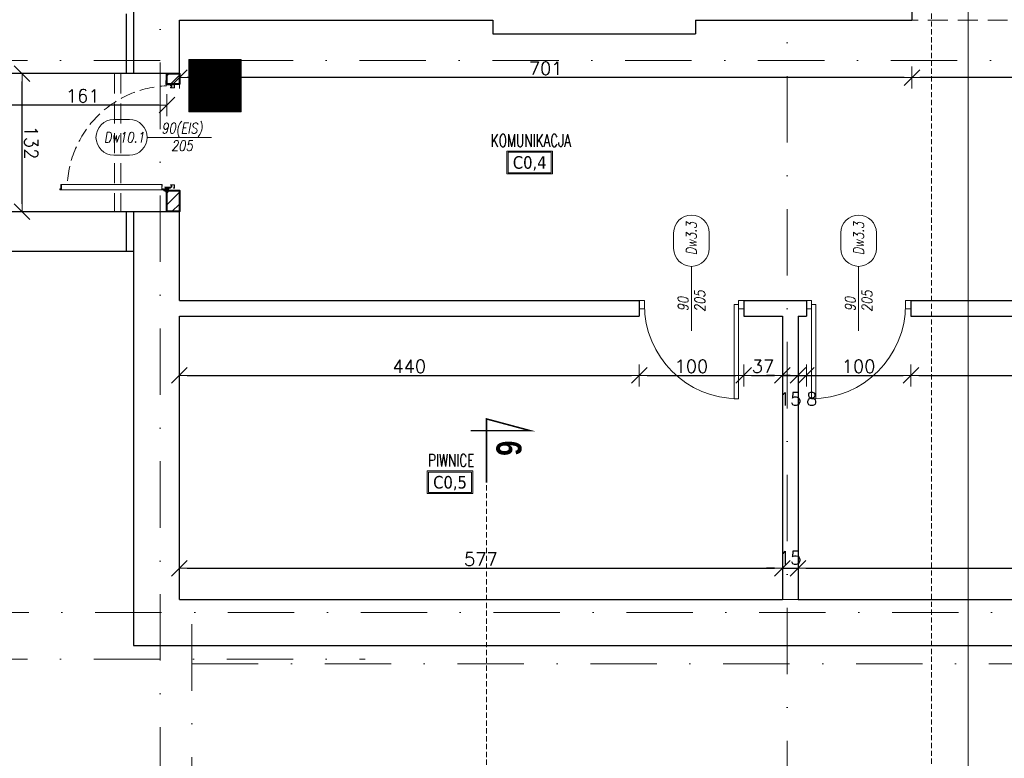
# Model space of a CAD drawing. Header units: millimetres. Extents: x 23192 to 177760, y -399809 to -79279.
# Tile 106 of 256: x 51858 to 52800, y -198166 to -197460. Entities that reach past the tile are written whole.
import ezdxf
from ezdxf.enums import TextEntityAlignment as Align

# ---------------------------------------------------------------- set-up
doc = ezdxf.new("R2010")
doc.units = ezdxf.units.MM
for name, pattern in [('CARKOVANA', [7.5, 5, -2.5]), ('CENTER', [0.6, 0.375, -0.075, 0.075, -0.075]), ('DASHDOT', [25.4, 12.7, -6.35, 0, -6.35]), ('HIDDEN', [9.525, 6.35, -3.175]), ('Hidden Line', [391.222223, 282.222223, -109])]:
    doc.linetypes.add(name, pattern=pattern)
doc.layers.get('0').update_dxf_attribs({"lineweight": 0})
for name, color, linetype, lineweight in [('!! 0_ Istn-sciany', 3, 'Continuous', 30), ('!! 0_ Istn-widok', 1, 'Continuous', 15), ('!! 0_ Opis', 8, 'Continuous', 13), ('!! 0_Istn-drzwi', 1, 'Continuous', 13), ('!! 0_Opis_pom', 9, 'Continuous', 13), ('!! 1_drzwi-linia', 213, 'Continuous', 5), ('!! 1_hatch projektowane ściany', 4, 'Continuous', 5), ('!! 1_PROJ Sciany', 2, 'Continuous', 40), ('!! 2_drzwi opis', 151, 'Continuous', 9), ('!! wymiary osi', 250, 'Continuous', 9), ('0-osie-liniA', 14, 'DASHDOT', 5)]:
    doc.layers.add(name, color=color, linetype=linetype, lineweight=lineweight)
doc.layers.add('!! 0_ramki', color=66, linetype='Continuous', lineweight=9, plot=False)
doc.layers.add('!! 1_Wyburzenia', color=252, linetype='CARKOVANA', lineweight=13, true_color=0x696969)
doc.layers.add('-A-OPISY', color=2, linetype='Continuous')
doc.layers.add('-A-ZNAKI_PPOŻ', color=7, linetype='Continuous', true_color=0xffffff)
doc.styles.add('50', font='ROMANS.shx', dxfattribs={"width": 0.8, "height": 10})
doc.styles.add('ARCHETYP', font='romans.shx', dxfattribs={"height": 15})
doc.styles.add('ARIAL', font='tahoma.ttf')
doc.styles.add('STYLE7', font='ARIALNB.TTF')
doc.styles.add('TXT', font='simplex.shx')
doc.dimstyles.new('DIM50', dxfattribs={"dimscale": 5, "dimtxt": 2.5, "dimasz": 1.5, "dimexe": 0, "dimexo": 0, "dimgap": 0.5, "dimtad": 1, "dimdec": 4, "dimrnd": 0.5, "dimdsep": 46, "dimtxsty": 'TXT', "dimblk1": 'TICK1', "dimblk2": 'TICK1', "dimsah": 1, "dimcen": 0, "dimse1": 1, "dimse2": 1, "dimclrd": 1, "dimclre": 7, "dimclrt": 9, "dimadec": 0, "dimazin": 0, "dimtfac": 1, "dimtdec": 4, "dimtmove": 2, "dimatfit": 3, "dimldrblk": 'TICK1', "dimfxl": 1, "dimtolj": 1, "dimarcsym": 0})
pattern_1 = [(45, (5025.112324, -303.806688), (-0.0224506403, 0.0224506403), [])]

# ---------------------------------------------------------------- blocks, each defined once
blk = doc.blocks.new('BLOK OSI')
at = {"layer": '0-osie-liniA', "ltscale": 5}
for points in [[(51992.21142, -199661.23318), (51992.21142, -193642.4104)], [(52592.21142, -193637.0088), (52592.21142, -199860.81919)], [(48624.30568, -197562.0883), (53810.60983, -197562.0883)], [(48625.50568, -198090.0883), (53810.60983, -198090.0883)], [(52022.71142, -198101.31839), (52022.71142, -199860.81919)], [(48624.30568, -198134.5883), (52188.53244, -198134.5883)], [(52022.71506, -198139.0883), (55016.99854, -198139.0883)]]:
    blk.add_lwpolyline(points, dxfattribs=at)
blk = doc.blocks.new('1_ok-opis')
blk.add_line((0, 111.61), (0, 50))
for points in [[(-17, 128.61), (-17, 143.61)], [(17, 128.61), (17, 143.61)]]:
    blk.add_lwpolyline(points)
for centre, start, end in [((0, 143.61), 0, 180), ((0, 128.61), 180, 0)]:
    blk.add_arc(centre, 17, start, end)
at = {"style": 'ARCHETYP'}
for tag, height, rotation, p in [('NR', 12, 90, (0, 136.9)), ('NR', 12, 270, (0, 136.9)), ('SZEROKOŚĆ', 10, 90, (-8, 78.29)), ('WYSOKOŚĆ', 10, 270, (-8, 78.29)), ('WYSOKOŚĆ', 10, 90, (8, 78.29)), ('SZEROKOŚĆ', 10, 270, (8, 78.29))]:
    blk.add_attdef(tag, text='', height=height, rotation=rotation, dxfattribs=at).set_placement(p, align=Align.MIDDLE)
blk = doc.blocks.new('TICK1')
at = {"color": 0}
for p, q in [((0, -1.4), (0, 1.4)), ((0, 0), (-1, 0))]:
    blk.add_line(p, q, dxfattribs=at)
at = {"color": 2}
blk.add_line((-1, -1), (1, 1), dxfattribs=at)
blk = doc.blocks.new('*D2529')
at = {"layer": '!! wymiary osi', "color": 1, "lineweight": -2, "transparency": 16777216}
blk.add_line((51709.45, -197422.09), (51709.45, -197453.09), dxfattribs=at)
at = {"layer": 'DEFPOINTS', "color": 0, "transparency": 16777216}
for p in [(52010.71, -197414.59), (51709.45, -197460.59), (52010.71, -197460.59)]:
    blk.add_point(p, dxfattribs=at)
at = {"layer": '!! wymiary osi', "color": 1, "lineweight": -2, "transparency": 16777216, "xscale": 7.5, "yscale": 7.5, "zscale": 7.5}
for p, rotation in [((51709.45, -197414.59), 90), ((51709.45, -197460.59), 270)]:
    blk.add_blockref('TICK1', p, dxfattribs=dict(at, rotation=rotation))
at = {"layer": '!! wymiary osi', "color": 9, "transparency": 16777216, "insert": (51700.7, -197437.59), "char_height": 12.5, "attachment_point": 5, "rotation": 90, "style": 'TXT'}
blk.add_mtext('\\A1;46', dxfattribs=at)
blk = doc.blocks.new('*D2565')
at = {"layer": '!! wymiary osi', "color": 1, "lineweight": -2, "transparency": 16777216}
blk.add_line((52967.21, -197515.42), (52719.21, -197515.42), dxfattribs=at)
at = {"layer": 'DEFPOINTS', "color": 0, "transparency": 16777216}
for p in [(52711.71, -197460.59), (52974.71, -197460.59), (52711.71, -197515.42)]:
    blk.add_point(p, dxfattribs=at)
at = {"layer": '!! wymiary osi', "color": 1, "lineweight": -2, "transparency": 16777216, "xscale": 7.5, "yscale": 7.5, "zscale": 7.5, "rotation": 180}
blk.add_blockref('TICK1', (52711.71, -197515.42), dxfattribs=at)
at = {"layer": '!! wymiary osi', "color": 1, "lineweight": -2, "transparency": 16777216, "xscale": 7.5, "yscale": 7.5, "zscale": 7.5}
blk.add_blockref('TICK1', (52974.71, -197515.42), dxfattribs=at)
at = {"layer": '!! wymiary osi', "color": 9, "transparency": 16777216, "insert": (52843.21, -197506.67), "char_height": 12.5, "attachment_point": 5, "style": 'TXT'}
blk.add_mtext('\\A1;263', dxfattribs=at)
blk = doc.blocks.new('*D2566')
at = {"layer": '!! wymiary osi', "color": 1, "lineweight": -2, "transparency": 16777216}
blk.add_line((52704.21, -197515.42), (52018.21, -197515.42), dxfattribs=at)
at = {"layer": 'DEFPOINTS', "color": 0, "transparency": 16777216}
for p in [(52010.71, -197467.96), (52711.71, -197460.59), (52010.71, -197515.42)]:
    blk.add_point(p, dxfattribs=at)
at = {"layer": '!! wymiary osi', "color": 1, "lineweight": -2, "transparency": 16777216, "xscale": 7.5, "yscale": 7.5, "zscale": 7.5, "rotation": 180}
blk.add_blockref('TICK1', (52010.71, -197515.42), dxfattribs=at)
at = {"layer": '!! wymiary osi', "color": 1, "lineweight": -2, "transparency": 16777216, "xscale": 7.5, "yscale": 7.5, "zscale": 7.5}
blk.add_blockref('TICK1', (52711.71, -197515.42), dxfattribs=at)
at = {"layer": '!! wymiary osi', "color": 9, "transparency": 16777216, "insert": (52361.21, -197506.67), "char_height": 12.5, "attachment_point": 5, "style": 'TXT'}
blk.add_mtext('\\A1;701', dxfattribs=at)
blk = doc.blocks.new('*D2573')
at = {"layer": '!! wymiary osi', "color": 1, "lineweight": -2, "transparency": 16777216}
blk.add_line((52018.21, -197984.76), (52580.21, -197984.76), dxfattribs=at)
at = {"layer": 'DEFPOINTS', "color": 0, "transparency": 16777216}
for p in [(52587.71, -197984.76), (52010.71, -198014.59), (52587.71, -198014.59)]:
    blk.add_point(p, dxfattribs=at)
at = {"layer": '!! wymiary osi', "color": 1, "lineweight": -2, "transparency": 16777216, "xscale": 7.5, "yscale": 7.5, "zscale": 7.5, "rotation": 180}
blk.add_blockref('TICK1', (52010.71, -197984.76), dxfattribs=at)
at = {"layer": '!! wymiary osi', "color": 1, "lineweight": -2, "transparency": 16777216, "xscale": 7.5, "yscale": 7.5, "zscale": 7.5}
blk.add_blockref('TICK1', (52587.71, -197984.76), dxfattribs=at)
at = {"layer": '!! wymiary osi', "color": 9, "transparency": 16777216, "insert": (52299.21, -197976.01), "char_height": 12.5, "attachment_point": 5, "style": 'TXT'}
blk.add_mtext('\\A1;577', dxfattribs=at)
blk = doc.blocks.new('*D2574')
at = {"layer": '!! wymiary osi', "color": 1, "lineweight": -2, "transparency": 16777216}
for p, q in [((52580.21, -197984.76), (52572.71, -197984.76)), ((52587.71, -197984.76), (52602.71, -197984.76)), ((52610.21, -197984.76), (52617.71, -197984.76))]:
    blk.add_line(p, q, dxfattribs=at)
at = {"layer": 'DEFPOINTS', "color": 0, "transparency": 16777216}
for p in [(52602.71, -197984.76), (52587.71, -198014.59), (52602.71, -198014.59)]:
    blk.add_point(p, dxfattribs=at)
at = {"layer": '!! wymiary osi', "color": 1, "lineweight": -2, "transparency": 16777216, "xscale": 7.5, "yscale": 7.5, "zscale": 7.5}
blk.add_blockref('TICK1', (52587.71, -197984.76), dxfattribs=at)
at = {"layer": '!! wymiary osi', "color": 1, "lineweight": -2, "transparency": 16777216, "xscale": 7.5, "yscale": 7.5, "zscale": 7.5, "rotation": 180}
blk.add_blockref('TICK1', (52602.71, -197984.76), dxfattribs=at)
at = {"layer": '!! wymiary osi', "color": 9, "transparency": 16777216, "insert": (52595.21, -197974.76), "char_height": 12.5, "attachment_point": 5, "style": 'TXT'}
blk.add_mtext('\\A1;15', dxfattribs=at)
blk = doc.blocks.new('*D2575')
at = {"layer": '!! wymiary osi', "color": 1, "lineweight": -2, "transparency": 16777216}
blk.add_line((52610.21, -197984.76), (53172.21, -197984.76), dxfattribs=at)
at = {"layer": 'DEFPOINTS', "color": 0, "transparency": 16777216}
for p in [(53179.71, -197984.76), (52602.71, -198014.59), (53179.71, -198014.59)]:
    blk.add_point(p, dxfattribs=at)
at = {"layer": '!! wymiary osi', "color": 1, "lineweight": -2, "transparency": 16777216, "xscale": 7.5, "yscale": 7.5, "zscale": 7.5, "rotation": 180}
blk.add_blockref('TICK1', (52602.71, -197984.76), dxfattribs=at)
at = {"layer": '!! wymiary osi', "color": 1, "lineweight": -2, "transparency": 16777216, "xscale": 7.5, "yscale": 7.5, "zscale": 7.5}
blk.add_blockref('TICK1', (53179.71, -197984.76), dxfattribs=at)
at = {"layer": '!! wymiary osi', "color": 9, "transparency": 16777216, "insert": (52891.21, -197976.01), "char_height": 12.5, "attachment_point": 5, "style": 'TXT'}
blk.add_mtext('\\A1;577', dxfattribs=at)
blk = doc.blocks.new('*D2576')
at = {"layer": '!! wymiary osi', "color": 1, "lineweight": -2, "transparency": 16777216}
blk.add_line((52018.21, -197800.28), (52443.21, -197800.28), dxfattribs=at)
at = {"layer": 'DEFPOINTS', "color": 0, "transparency": 16777216}
for p in [(52010.71, -197743.59), (52450.71, -197743.59), (52450.71, -197800.28)]:
    blk.add_point(p, dxfattribs=at)
at = {"layer": '!! wymiary osi', "color": 1, "lineweight": -2, "transparency": 16777216, "xscale": 7.5, "yscale": 7.5, "zscale": 7.5, "rotation": 180}
blk.add_blockref('TICK1', (52010.71, -197800.28), dxfattribs=at)
at = {"layer": '!! wymiary osi', "color": 1, "lineweight": -2, "transparency": 16777216, "xscale": 7.5, "yscale": 7.5, "zscale": 7.5}
blk.add_blockref('TICK1', (52450.71, -197800.28), dxfattribs=at)
at = {"layer": '!! wymiary osi', "color": 9, "transparency": 16777216, "insert": (52230.71, -197791.53), "char_height": 12.5, "attachment_point": 5, "style": 'TXT'}
blk.add_mtext('\\A1;440', dxfattribs=at)
blk = doc.blocks.new('*D2577')
at = {"layer": '!! wymiary osi', "color": 1, "lineweight": -2, "transparency": 16777216}
blk.add_line((52458.21, -197800.28), (52543.21, -197800.28), dxfattribs=at)
at = {"layer": 'DEFPOINTS', "color": 0, "transparency": 16777216}
for p in [(52450.71, -197743.59), (52550.71, -197743.59), (52550.71, -197800.28)]:
    blk.add_point(p, dxfattribs=at)
at = {"layer": '!! wymiary osi', "color": 1, "lineweight": -2, "transparency": 16777216, "xscale": 7.5, "yscale": 7.5, "zscale": 7.5, "rotation": 180}
blk.add_blockref('TICK1', (52450.71, -197800.28), dxfattribs=at)
at = {"layer": '!! wymiary osi', "color": 1, "lineweight": -2, "transparency": 16777216, "xscale": 7.5, "yscale": 7.5, "zscale": 7.5}
blk.add_blockref('TICK1', (52550.71, -197800.28), dxfattribs=at)
at = {"layer": '!! wymiary osi', "color": 9, "transparency": 16777216, "insert": (52500.71, -197791.53), "char_height": 12.5, "attachment_point": 5, "style": 'TXT'}
blk.add_mtext('\\A1;100', dxfattribs=at)
blk = doc.blocks.new('*D2578')
at = {"layer": '!! wymiary osi', "color": 1, "lineweight": -2, "transparency": 16777216}
blk.add_line((52558.21, -197800.28), (52580.21, -197800.28), dxfattribs=at)
at = {"layer": 'DEFPOINTS', "color": 0, "transparency": 16777216}
for p in [(52550.71, -197743.59), (52587.71, -197743.59), (52587.71, -197800.28)]:
    blk.add_point(p, dxfattribs=at)
at = {"layer": '!! wymiary osi', "color": 1, "lineweight": -2, "transparency": 16777216, "xscale": 7.5, "yscale": 7.5, "zscale": 7.5, "rotation": 180}
blk.add_blockref('TICK1', (52550.71, -197800.28), dxfattribs=at)
at = {"layer": '!! wymiary osi', "color": 1, "lineweight": -2, "transparency": 16777216, "xscale": 7.5, "yscale": 7.5, "zscale": 7.5}
blk.add_blockref('TICK1', (52587.71, -197800.28), dxfattribs=at)
at = {"layer": '!! wymiary osi', "color": 9, "transparency": 16777216, "insert": (52569.21, -197791.53), "char_height": 12.5, "attachment_point": 5, "style": 'TXT'}
blk.add_mtext('\\A1;37', dxfattribs=at)
blk = doc.blocks.new('*D2579')
at = {"layer": '!! wymiary osi', "color": 1, "lineweight": -2, "transparency": 16777216}
for p, q in [((52580.21, -197800.28), (52572.71, -197800.28)), ((52587.71, -197800.28), (52602.71, -197800.28)), ((52610.21, -197800.28), (52617.71, -197800.28))]:
    blk.add_line(p, q, dxfattribs=at)
at = {"layer": 'DEFPOINTS', "color": 0, "transparency": 16777216}
for p in [(52587.71, -197743.59), (52602.71, -197743.59), (52602.71, -197800.28)]:
    blk.add_point(p, dxfattribs=at)
at = {"layer": '!! wymiary osi', "color": 1, "lineweight": -2, "transparency": 16777216, "xscale": 7.5, "yscale": 7.5, "zscale": 7.5}
blk.add_blockref('TICK1', (52587.71, -197800.28), dxfattribs=at)
at = {"layer": '!! wymiary osi', "color": 1, "lineweight": -2, "transparency": 16777216, "xscale": 7.5, "yscale": 7.5, "zscale": 7.5, "rotation": 180}
blk.add_blockref('TICK1', (52602.71, -197800.28), dxfattribs=at)
at = {"layer": '!! wymiary osi', "color": 9, "transparency": 16777216, "insert": (52595.21, -197822.78), "char_height": 12.5, "attachment_point": 5, "style": 'TXT'}
blk.add_mtext('\\A1;15', dxfattribs=at)
blk = doc.blocks.new('*D2580')
at = {"layer": '!! wymiary osi', "color": 1, "lineweight": -2, "transparency": 16777216}
for p, q in [((52595.21, -197800.28), (52587.71, -197800.28)), ((52602.71, -197800.28), (52610.71, -197800.28)), ((52618.21, -197800.28), (52625.71, -197800.28))]:
    blk.add_line(p, q, dxfattribs=at)
at = {"layer": 'DEFPOINTS', "color": 0, "transparency": 16777216}
for p in [(52602.71, -197743.59), (52610.71, -197743.59), (52610.71, -197800.28)]:
    blk.add_point(p, dxfattribs=at)
at = {"layer": '!! wymiary osi', "color": 1, "lineweight": -2, "transparency": 16777216, "xscale": 7.5, "yscale": 7.5, "zscale": 7.5}
blk.add_blockref('TICK1', (52602.71, -197800.28), dxfattribs=at)
at = {"layer": '!! wymiary osi', "color": 1, "lineweight": -2, "transparency": 16777216, "xscale": 7.5, "yscale": 7.5, "zscale": 7.5, "rotation": 180}
blk.add_blockref('TICK1', (52610.71, -197800.28), dxfattribs=at)
at = {"layer": '!! wymiary osi', "color": 9, "transparency": 16777216, "insert": (52615.81, -197822.78), "char_height": 12.5, "attachment_point": 5, "style": 'TXT'}
blk.add_mtext('\\A1;8', dxfattribs=at)
blk = doc.blocks.new('*D2581')
at = {"layer": '!! wymiary osi', "color": 1, "lineweight": -2, "transparency": 16777216}
blk.add_line((52618.21, -197800.28), (52703.21, -197800.28), dxfattribs=at)
at = {"layer": 'DEFPOINTS', "color": 0, "transparency": 16777216}
for p in [(52610.71, -197743.59), (52710.71, -197743.59), (52710.71, -197800.28)]:
    blk.add_point(p, dxfattribs=at)
at = {"layer": '!! wymiary osi', "color": 1, "lineweight": -2, "transparency": 16777216, "xscale": 7.5, "yscale": 7.5, "zscale": 7.5, "rotation": 180}
blk.add_blockref('TICK1', (52610.71, -197800.28), dxfattribs=at)
at = {"layer": '!! wymiary osi', "color": 1, "lineweight": -2, "transparency": 16777216, "xscale": 7.5, "yscale": 7.5, "zscale": 7.5}
blk.add_blockref('TICK1', (52710.71, -197800.28), dxfattribs=at)
at = {"layer": '!! wymiary osi', "color": 9, "transparency": 16777216, "insert": (52660.71, -197791.53), "char_height": 12.5, "attachment_point": 5, "style": 'TXT'}
blk.add_mtext('\\A1;100', dxfattribs=at)
blk = doc.blocks.new('*D2582')
at = {"layer": '!! wymiary osi', "color": 1, "lineweight": -2, "transparency": 16777216}
blk.add_line((52718.21, -197800.28), (53172.21, -197800.28), dxfattribs=at)
at = {"layer": 'DEFPOINTS', "color": 0, "transparency": 16777216}
for p in [(52710.71, -197743.59), (53179.71, -197743.59), (53179.71, -197800.28)]:
    blk.add_point(p, dxfattribs=at)
at = {"layer": '!! wymiary osi', "color": 1, "lineweight": -2, "transparency": 16777216, "xscale": 7.5, "yscale": 7.5, "zscale": 7.5, "rotation": 180}
blk.add_blockref('TICK1', (52710.71, -197800.28), dxfattribs=at)
at = {"layer": '!! wymiary osi', "color": 1, "lineweight": -2, "transparency": 16777216, "xscale": 7.5, "yscale": 7.5, "zscale": 7.5}
blk.add_blockref('TICK1', (53179.71, -197800.28), dxfattribs=at)
at = {"layer": '!! wymiary osi', "color": 9, "transparency": 16777216, "insert": (52945.21, -197791.53), "char_height": 12.5, "attachment_point": 5, "style": 'TXT'}
blk.add_mtext('\\A1;469', dxfattribs=at)
blk = doc.blocks.new('oznaczenie przekroi')
at = {"layer": '!! 0_ Opis', "color": 2, "const_width": 1.44}
blk.add_lwpolyline([(88364.22, -197902.73), (88364.22, -197841.9), (88406.29, -197853.18), (88349.02, -197853.18)], dxfattribs=at)
blk.add_lwpolyline([(88364.22, -197902.73), (88364.22, -197841.9), (88406.29, -197853.18), (88349.02, -197853.18)], dxfattribs=at)
at = {"layer": '!! 1_Wyburzenia'}
for points in [[(88789.92, -193651.73), (88789.92, -199799.74)], [(88364.22, -199785.24), (88364.22, -197902.73)]]:
    blk.add_lwpolyline(points, dxfattribs=at)
at = {"layer": '!! 0_ Opis', "color": 9, "style": 'STYLE7', "text_generation_flag": 6, "width": 0.95}
blk.add_text('6', height=24, rotation=90, dxfattribs=at).set_placement((88373.61, -197862.67))
blk = doc.blocks.new('zaw-dr-90-p')
at = {"color": 2, "linetype": 'CENTER', "ltscale": 0.2}
for p, q in [((12, 0), (-12, 0)), ((0, 12), (0, -12)), ((24.5, 24), (31, 24)), ((24.5, 19), (31, 19))]:
    blk.add_line(p, q, dxfattribs=at)
at = {"ltscale": 0.2}
for p, q in [((10, 12), (6.5, 12)), ((10, 0), (10, 6.5))]:
    blk.add_line(p, q, dxfattribs=at)
blk.add_lwpolyline([(0, 6.5), (23.5, 6.5, 0.414214), (28, 11), (28, 31), (24.5, 31), (24.5, 11, -0.414214), (23.5, 10), (0, 10, 4.561698), (7.6, 6.5), (4.9, 4.2)], format="xyb", dxfattribs=at)
blk.add_lwpolyline([(-0.2, -0.2), (-2.5, -0.2), (-2.5, 0.2), (-0.2, 0.2), (-0.2, 2.5), (0.2, 2.5), (0.2, 0.2), (2.8, 0.2), (2.8, -0.2), (0.2, -0.2), (0.2, -2.8), (-0.2, -2.8)], close=True)
blk.add_lwpolyline([(10, 10), (10, 39), (6.5, 39), (6.5, 10)], dxfattribs=at)
blk.add_circle((0, 0), 6.5, dxfattribs=at)
blk = doc.blocks.new('drzwi 90- sc 12')
for p, q in [((-13620.32, 20410.16), (-13620.32, 20313.77)), ((-13614.92, 20409.86), (-13620.32, 20409.86)), ((-13616.12, 20410.26), (-13620.22, 20410.26)), ((-13616.12, 20410.26), (-13620, 20410.26)), ((-13618.17, 20410.26), (-13616.22, 20410.26)), ((-13618.17, 20410.26), (-13616.22, 20410.26)), ((-13616.12, 20410.26), (-13616.12, 20411.46)), ((-13616.12, 20411.46), (-13615.02, 20411.46)), ((-13614.92, 20411.36), (-13614.92, 20313.77)), ((-13620.32, 20313.47), (-13620.32, 20317.97)), ((-13614.92, 20312.27), (-13614.92, 20317.97)), ((-13715.57, 20308.32), (-13715.57, 20308.56)), ((-13715.57, 20307.69), (-13715.57, 20308.56)), ((-13715.57, 20307.82), (-13715.57, 20308.56)), ((-13715.57, 20307.72), (-13715.37, 20307.72)), ((-13614.92, 20313.77), (-13620.32, 20313.77)), ((-13618.22, 20313.37), (-13620.22, 20313.37)), ((-13618.22, 20313.67), (-13618.22, 20313.37)), ((-13618.22, 20313.67), (-13616.42, 20313.67)), ((-13617.77, 20311.12), (-13617.77, 20305.72)), ((-13617.77, 20311.12), (-13617.77, 20305.72)), ((-13616.17, 20309.92), (-13617.37, 20309.92)), ((-13616.17, 20309.92), (-13616.17, 20311.02)), ((-13615.92, 20313.17), (-13615.92, 20312.17)), ((-13615.92, 20312.17), (-13615.02, 20312.17)), ((-13715.77, 20301.96), (-13716.27, 20301.96)), ((-13616.77, 20301.96), (-13616.27, 20301.96))]:
    blk.add_line(p, q)
for points in [[(-13665.27, 20284.96), (-13665.27, 20325.83)], [(-13615.57, 20309.64), (-13615.32, 20309.64), (-13615.32, 20309.82), (-13616.32, 20309.82), (-13616.32, 20309.64), (-13615.92, 20309.64)]]:
    blk.add_lwpolyline(points)
at = {"lineweight": 30}
for points in [[(-13716.27, 20308.92), (-13721.27, 20308.92)], [(-13716.27, 20308.92), (-13716.27, 20296.92)], [(-13614.27, 20308.92), (-13609.27, 20308.92)], [(-13614.27, 20308.92), (-13614.27, 20296.92)]]:
    blk.add_lwpolyline(points, dxfattribs=at)
at = {"ltscale": 0.2}
for points in [[(-13715.57, 20307.51), (-13715.57, 20309.48, 0.414214), (-13715.91, 20309.82), (-13719.43, 20309.82, 0.414214), (-13719.77, 20309.48), (-13719.77, 20308.92), (-13719.59, 20308.92), (-13719.59, 20309.48, -0.414214), (-13719.43, 20309.64), (-13716.97, 20309.64)], [(-13716.97, 20309.64), (-13715.91, 20309.64, -0.414214), (-13715.75, 20309.48), (-13715.75, 20307.51)], [(-13715.75, 20307.76), (-13715.75, 20305.58, 0.414214), (-13715.41, 20305.24), (-13714.96, 20305.24, -0.414214), (-13714.8, 20305.08), (-13714.8, 20304.48, 0.414214), (-13714.46, 20304.14), (-13713.28, 20304.14, 0.414214), (-13712.94, 20304.48), (-13712.94, 20305.15, -1), (-13712.75, 20305.15), (-13712.75, 20301.96, -0.414214), (-13712.91, 20301.8), (-13715.43, 20301.8, -0.414214), (-13715.59, 20301.96), (-13715.59, 20302.52), (-13715.77, 20302.52), (-13715.77, 20301.96, 0.414214), (-13715.43, 20301.62), (-13712.91, 20301.62, 0.414214), (-13712.57, 20301.96), (-13712.57, 20305.15, 1), (-13713.12, 20305.15), (-13713.12, 20304.48, -0.414214), (-13713.28, 20304.32), (-13714.46, 20304.32, -0.414214), (-13714.62, 20304.48), (-13714.62, 20305.08, 0.414214), (-13714.96, 20305.42), (-13715.41, 20305.42, -0.414214), (-13715.57, 20305.58), (-13715.57, 20307.64)], [(-13615.92, 20309.64), (-13616.63, 20309.64, 0.414214), (-13616.79, 20309.48), (-13616.79, 20305.58, -0.414214), (-13617.13, 20305.24), (-13617.58, 20305.24, 0.414214), (-13617.74, 20305.08), (-13617.74, 20304.48, -0.414214), (-13618.08, 20304.14), (-13619.26, 20304.14, -0.414214), (-13619.6, 20304.48), (-13619.6, 20305.15, 1), (-13619.79, 20305.15), (-13619.79, 20301.96, 0.414214), (-13619.63, 20301.8), (-13617.11, 20301.8, 0.414214), (-13616.95, 20301.96), (-13616.95, 20302.52), (-13616.77, 20302.52), (-13616.77, 20301.96, -0.414214), (-13617.11, 20301.62), (-13619.63, 20301.62, -0.414214), (-13619.97, 20301.96), (-13619.97, 20305.15, -1), (-13619.42, 20305.15), (-13619.42, 20304.48, 0.414214), (-13619.26, 20304.32), (-13618.08, 20304.32, 0.414214), (-13617.92, 20304.48), (-13617.92, 20305.08, -0.414214), (-13617.58, 20305.42), (-13617.13, 20305.42, 0.414214), (-13616.97, 20305.58), (-13616.97, 20309.48, -0.414214), (-13616.63, 20309.82), (-13613.11, 20309.82, -0.414214), (-13612.77, 20309.48), (-13612.77, 20308.92), (-13612.95, 20308.92), (-13612.95, 20309.48, 0.414214), (-13613.11, 20309.64), (-13615.57, 20309.64)]]:
    blk.add_lwpolyline(points, format="xyb", dxfattribs=at)
blk.add_lwpolyline([(-13616.79, 20308.82), (-13616.97, 20308.82), (-13616.97, 20307.42), (-13616.79, 20307.42)], close=True)
for centre, radius, start, end in [((-13620.22, 20410.16), 0.1, 90, 180), ((-13615.02, 20411.36), 0.1, 0, 90), ((-13620.22, 20313.47), 0.1, 180, 270), ((-13616.42, 20313.17), 0.5, 0, 90), ((-13616.27, 20311.02), 0.1, 0, 90), ((-13615.02, 20312.27), 0.1, 270, 0)]:
    blk.add_arc(centre, radius, start, end)
at = {"linetype": 'Hidden Line', "lineweight": 9, "ltscale": 0.05}
blk.add_arc((-13615.5, 20305.14), 99.12, 94.80054, 177.69442, dxfattribs=at)
at = {"xscale": 0.09999999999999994, "yscale": 0.09999999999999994, "zscale": 0.09999999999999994, "rotation": 180.0000000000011}
blk.add_blockref('zaw-dr-90-p', (-13614.92, 20310.92), dxfattribs=at)
blk = doc.blocks.new('WYJSCIE EWAKUACYJNE-ISO')
at = {"layer": '-A-ZNAKI_PPOŻ', "lineweight": 0, "true_color": 0x00bd2f}
h = blk.add_hatch(dxfattribs=at)
h.set_pattern_fill('ANSI31', color=102, scale=0.01, style=0)
h.set_pattern_definition(pattern_1)
h.paths.add_polyline_path([(60, 0), (60, 60), (0, 60), (0, 0)])
h.paths.add_polyline_path([(18.6, 46.3, -1), (25.5, 46.3, -1)], flags=0)
h.paths.add_polyline_path([(15, 52.1), (45, 52.1), (45, 23.8), (49.4, 23.8), (50.8, 17.3), (45, 17.3), (45, 9.1), (47.6, 6.2), (26.6, 6.2), (24.5, 8.6), (20.5, 8.6), (22.6, 6.2), (17.6, 6.2), (15, 9.1), (15, 30.8), (26.4, 30.8), (26.4, 35.7), (29.6, 30.7), (24.6, 21.5), (20, 9.1), (24, 9.1), (28.5, 18.9), (32.5, 25.7), (37.4, 18.3), (49.6, 18.3), (48.6, 22.8), (39.6, 22.8), (36, 28.9), (36, 32.8), (30.8, 41), (36.2, 41), (39.6, 34.3), (43.2, 34.3), (38.8, 44.4), (26.9, 44.4), (23.3, 41.5), (23.3, 34.6), (15, 34.6)], flags=16)
at = {"layer": '-A-ZNAKI_PPOŻ', "lineweight": 0}
h = blk.add_hatch(dxfattribs=at)
h.set_pattern_fill('ANSI31', color=256, scale=0.01)
h.set_pattern_definition(pattern_1)
h.paths.add_polyline_path([(0, 0), (60, 0), (60, 60), (0, 60)])
h.paths.add_polyline_path([(3.5, 3.8), (3.5, 56.2), (56.2, 56.2), (56.2, 3.8)], flags=16)
h = blk.add_hatch(dxfattribs=at)
h.set_pattern_fill('ANSI31', color=256, scale=0.01, style=0)
h.set_pattern_definition(pattern_1)
h.paths.add_polyline_path([(20, 9.1), (24.6, 21.5), (29.6, 30.7), (26.4, 35.7), (26.4, 30.8), (15, 30.8), (15, 9.1), (17.6, 6.2), (22.6, 6.2), (20.5, 8.6), (24.5, 8.6), (26.6, 6.2), (47.6, 6.2), (45, 9.1), (45, 17.3), (50.8, 17.3), (49.4, 23.8), (45, 23.8), (45, 52.1), (15, 52.1), (15, 34.6), (23.3, 34.6), (23.3, 41.5), (26.9, 44.4), (38.8, 44.4), (43.2, 34.3), (39.6, 34.3), (36.2, 41), (30.8, 41), (36, 32.8), (36, 28.9), (39.6, 22.8), (48.6, 22.8), (49.6, 18.3), (37.4, 18.3), (32.5, 25.7), (28.5, 18.9), (24, 9.1)])
h.paths.add_polyline_path([(18.6, 46.3, -1), (25.5, 46.3, -1)], flags=16)
at = {"layer": '-A-ZNAKI_PPOŻ', "color": 7, "lineweight": 0}
blk.add_lwpolyline([(0, 0), (60, 0), (60, 60), (0, 60)], close=True, dxfattribs=at)
at = {"layer": '-A-ZNAKI_PPOŻ', "color": 250, "lineweight": 0}
blk.add_lwpolyline([(0, 0), (60, 0), (60, 60), (0, 60)], close=True, dxfattribs=at)
at = {"layer": '-A-OPISY', "insert": (4.4, 4.5), "char_height": 3.5, "width": 68.938, "attachment_point": 1, "rotation": 90, "style": 'ARIAL'}
blk.add_mtext('{\\c16646143;© PAP24.PL}', dxfattribs=at)
blk = doc.blocks.new('*D4148')
at = {"color": 1, "lineweight": -2, "transparency": 16777216}
blk.add_line((51860.14, -197636.09), (51860.14, -197519.09), dxfattribs=at)
at = {"layer": 'DEFPOINTS', "color": 0, "transparency": 16777216}
for p in [(51837.71, -197511.59), (51860.14, -197511.59), (51837.71, -197643.59)]:
    blk.add_point(p, dxfattribs=at)
at = {"color": 1, "lineweight": -2, "transparency": 16777216, "xscale": 7.5, "yscale": 7.5, "zscale": 7.5}
for p, rotation in [((51860.14, -197511.59), 90), ((51860.14, -197643.59), 270)]:
    blk.add_blockref('TICK1', p, dxfattribs=dict(at, rotation=rotation))
at = {"color": 9, "transparency": 16777216, "insert": (51868.89, -197577.59), "char_height": 12.5, "attachment_point": 5, "rotation": 270, "style": 'TXT'}
blk.add_mtext('\\A1;132', dxfattribs=at)
blk = doc.blocks.new('*D4149')
at = {"color": 1, "lineweight": -2, "transparency": 16777216}
blk.add_line((51991.22, -197541.7), (51845.21, -197541.7), dxfattribs=at)
at = {"layer": 'DEFPOINTS', "color": 0, "transparency": 16777216}
for p in [(51837.71, -197511.59), (51998.72, -197511.59), (51837.71, -197541.7)]:
    blk.add_point(p, dxfattribs=at)
at = {"color": 1, "lineweight": -2, "transparency": 16777216, "xscale": 7.5, "yscale": 7.5, "zscale": 7.5, "rotation": 180}
blk.add_blockref('TICK1', (51837.71, -197541.7), dxfattribs=at)
at = {"color": 1, "lineweight": -2, "transparency": 16777216, "xscale": 7.5, "yscale": 7.5, "zscale": 7.5}
blk.add_blockref('TICK1', (51998.72, -197541.7), dxfattribs=at)
at = {"color": 9, "transparency": 16777216, "insert": (51918.22, -197532.95), "char_height": 12.5, "attachment_point": 5, "style": 'TXT'}
blk.add_mtext('\\A1;161', dxfattribs=at)

msp = doc.modelspace()

# ---------------------------------------------------------------- hatches: boundary and pattern name
at = {"layer": '!! 1_hatch projektowane ściany'}
h = msp.add_hatch(dxfattribs=at)
h.set_pattern_fill('ANSI31', color=256, scale=2.5)
h.set_pattern_definition([(45, (311.01, 0.481), (-5.61266008, 5.61266008), [])])
h.paths.add_polyline_path([(51998.72108, -197521.5883), (51998.72108, -197511.5883), (52010.71142, -197511.5883), (52010.71142, -197521.5883)])
h = msp.add_hatch(dxfattribs=at)
h.set_pattern_fill('ANSI31', color=256, scale=2.5)
h.set_pattern_definition([(45, (311.01, -111.519), (-5.61266008, 5.61266008), [])])
h.paths.add_polyline_path([(51998.72108, -197643.5883), (51998.72108, -197623.5883), (52010.71142, -197623.5883), (52010.71142, -197643.5883)])

# ---------------------------------------------------------------- linework, layer by layer
at = {"layer": '!! 0_ Istn-sciany'}
for points in [[(51966.71142, -197106.0883), (51966.71142, -197511.5883)], [(52711.71142, -197414.5883), (52711.71142, -197460.5883)], [(51960.21142, -197511.5883), (51960.21142, -197454.5883)], [(52010.71142, -197460.5883), (52310.71142, -197460.5883)], [(52010.71142, -197511.5883), (52010.71142, -197460.5883)], [(52310.71142, -197460.5883), (52310.71142, -197473.5883)], [(52504.71142, -197460.5883), (52711.71142, -197460.5883)], [(52504.71142, -197460.5883), (52504.71142, -197473.5883)], [(52310.71142, -197473.5883), (52504.71142, -197473.5883)], [(52010.71142, -197511.5883), (51625.34922, -197511.5883)], [(51687.71142, -197643.5883), (52010.71142, -197643.5883)], [(51960.21142, -197681.5883), (51960.21142, -197643.5883)], [(51966.71142, -197643.5883), (51966.71142, -198058.5883), (53217.71142, -198058.5883), (53217.71142, -197691.5883)], [(52010.71142, -197728.5883), (52010.71142, -197643.5883)], [(51705.66418, -197681.5883), (51966.71142, -197681.5883)], [(52010.71142, -197728.5883), (52450.71142, -197728.5883)], [(52450.71142, -197728.5883), (52450.71142, -197743.5883)], [(52550.71142, -197728.5883), (52610.71142, -197728.5883)], [(52550.71142, -197728.5883), (52550.71142, -197743.5883)], [(52610.71142, -197728.5883), (52610.71142, -197743.5883)], [(52710.71142, -197728.5883), (53179.71142, -197728.5883)], [(52710.71142, -197728.5883), (52710.71142, -197743.5883)], [(52010.71142, -197743.5883), (52450.71142, -197743.5883)], [(52010.71142, -198014.5883), (52010.71142, -197743.5883)], [(52550.71142, -197743.5883), (52587.71142, -197743.5883)], [(52587.71142, -197743.5883), (52587.71142, -198014.5883)], [(52602.71142, -197743.5883), (52610.71142, -197743.5883)], [(52602.71142, -197743.5883), (52602.71142, -198014.5883)], [(52710.71142, -197743.5883), (53179.71142, -197743.5883)], [(52010.71142, -198014.5883), (52587.71142, -198014.5883)], [(52602.71142, -198014.5883), (53179.71142, -198014.5883)]]:
    msp.add_lwpolyline(points, dxfattribs=at)
at = {"layer": '!! 0_ Istn-widok', "linetype": 'HIDDEN', "ltscale": 3}
for points in [[(52974.71142, -197460.5883), (52711.71142, -197460.5883)], [(51948.71142, -197511.5883), (51948.71142, -197643.5883)], [(51954.71142, -197511.5883), (51954.71142, -197643.5883)]]:
    msp.add_lwpolyline(points, dxfattribs=at)
at = {"layer": '!! 0_ Istn-widok'}
msp.add_lwpolyline([(52587.71142, -198014.5883), (52602.71142, -198014.5883)], dxfattribs=at)
at = {"layer": '!! 0_Istn-drzwi'}
for points in [[(52500.71142, -197707.5883), (52500.71142, -197757.5883)], [(52660.71142, -197707.5883), (52660.71142, -197757.5883)]]:
    msp.add_lwpolyline(points, dxfattribs=at)
for points in [[(52455.71142, -197728.5883), (52450.71142, -197728.5883), (52450.71142, -197736.5883), (52455.71142, -197736.5883)], [(52541.71142, -197822.5883), (52541.71142, -197732.5883), (52545.71142, -197732.5883), (52545.71142, -197822.5883)], [(52545.71142, -197728.5883), (52550.71142, -197728.5883), (52550.71142, -197736.5883), (52545.71142, -197736.5883)], [(52615.71142, -197728.5883), (52610.71142, -197728.5883), (52610.71142, -197736.5883), (52615.71142, -197736.5883)], [(52619.71142, -197822.5883), (52619.71142, -197732.5883), (52615.71142, -197732.5883), (52615.71142, -197822.5883)], [(52705.71142, -197728.5883), (52710.71142, -197728.5883), (52710.71142, -197736.5883), (52705.71142, -197736.5883)]]:
    msp.add_lwpolyline(points, close=True, dxfattribs=at)
for centre, start, end in [((52545.71142, -197732.5883), 180.00000004, 270.00000004), ((52615.71142, -197732.5883), 269.99999996, 359.99999996)]:
    msp.add_arc(centre, 90, start, end, dxfattribs=at)
at = {"layer": '!! 0_Opis_pom', "ltscale": 0.7}
for points in [[(52324.20562, -197607.48561), (52367.72562, -197607.48561), (52367.72562, -197585.72561), (52324.20562, -197585.72561)], [(52325.29362, -197606.39761), (52366.63762, -197606.39761), (52366.63762, -197586.81361), (52325.29362, -197586.81361)], [(52247.96696, -197913.3162), (52291.48696, -197913.3162), (52291.48696, -197891.5562), (52247.96696, -197891.5562)], [(52249.05496, -197912.2282), (52290.39896, -197912.2282), (52290.39896, -197892.6442), (52249.05496, -197892.6442)]]:
    msp.add_lwpolyline(points, close=True, dxfattribs=at)
at = {"layer": '!! 0_ramki'}
msp.add_lwpolyline([(48565.42916, -197114.84055), (52765.42916, -197114.84055), (52765.42916, -200084.84055), (48565.42916, -200084.84055)], close=True, dxfattribs=at)
at = {"layer": '!! 1_PROJ Sciany'}
for points in [[(51998.72108, -197521.5883), (51998.72108, -197511.5883), (52010.71142, -197511.5883), (52010.71142, -197521.5883)], [(51998.72108, -197643.5883), (51998.72108, -197623.5883), (52010.71142, -197623.5883), (52010.71142, -197643.5883)]]:
    msp.add_lwpolyline(points, close=True, dxfattribs=at)

# ---------------------------------------------------------------- block references
at = {"layer": '!! 1_drzwi-linia', "xscale": -1, "rotation": 90}
msp.add_blockref('drzwi 90- sc 12', (72307.64542, -211237.85801), dxfattribs=at)
at = {"layer": '!! 1_Wyburzenia'}
msp.add_blockref('oznaczenie przekroi', (-36059.54271, 0), dxfattribs=at)
at = {"layer": '!! 2_drzwi opis'}
ref = msp.add_blockref('1_ok-opis', (52091.51705, -197572.58835), dxfattribs=dict(at, xscale=-1, rotation=89.99999638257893))
ref.add_attrib('WYSOKOŚĆ', '205', dxfattribs={"layer": '0', "height": 10, "rotation": 359.99999638, "style": '50', "oblique": 10, "width": 0.8}).set_placement((52013.22619, -197580.58834), align=Align.MIDDLE)
ref.add_attrib('SZEROKOŚĆ', '90(EIS)', dxfattribs={"layer": '0', "height": 10, "rotation": 359.99999638, "style": '50', "oblique": 10, "width": 0.8}).set_placement((52013.22619, -197564.58834), align=Align.MIDDLE)
ref.add_attrib('NR', 'Dw10.1', dxfattribs={"layer": '0', "height": 10, "rotation": 359.99999638, "style": '50', "oblique": 10, "width": 0.8}).set_placement((51957.92616, -197572.58834), align=Align.MIDDLE)
ref = msp.add_blockref('1_ok-opis', (52500.71142, -197807.5883), dxfattribs=dict(at, xscale=-1, rotation=359.9999963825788))
ref.add_attrib('WYSOKOŚĆ', '90 ', dxfattribs={"layer": '0', "height": 10, "rotation": 89.99999638, "style": '50', "oblique": 10, "width": 0.8}).set_placement((52492.71143, -197729.29745), align=Align.MIDDLE)
ref.add_attrib('SZEROKOŚĆ', '205', dxfattribs={"layer": '0', "height": 10, "rotation": 89.99999638, "style": '50', "oblique": 10, "width": 0.8}).set_placement((52508.71143, -197729.29745), align=Align.MIDDLE)
ref.add_attrib('NR', 'Dw3.3', dxfattribs={"layer": '0', "height": 10, "rotation": 89.99999638, "style": '50', "oblique": 10, "width": 0.8}).set_placement((52500.71143, -197669.38116), align=Align.MIDDLE)
ref = msp.add_blockref('1_ok-opis', (52660.71142, -197807.5883), dxfattribs=dict(at, xscale=-1, rotation=359.9999963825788))
ref.add_attrib('WYSOKOŚĆ', '90 ', dxfattribs={"layer": '0', "height": 10, "rotation": 89.99999638, "style": '50', "oblique": 10, "width": 0.8}).set_placement((52652.71143, -197729.29745), align=Align.MIDDLE)
ref.add_attrib('SZEROKOŚĆ', '205', dxfattribs={"layer": '0', "height": 10, "rotation": 89.99999638, "style": '50', "oblique": 10, "width": 0.8}).set_placement((52668.71143, -197729.29745), align=Align.MIDDLE)
ref.add_attrib('NR', 'Dw3.3', dxfattribs={"layer": '0', "height": 10, "rotation": 89.99999638, "style": '50', "oblique": 10, "width": 0.8}).set_placement((52660.71143, -197669.38116), align=Align.MIDDLE)
at = {"layer": '!! wymiary osi'}
msp.add_blockref('BLOK OSI', (0, 63), dxfattribs=at)
at = {"layer": '-A-ZNAKI_PPOŻ', "color": 10, "xscale": 0.8333333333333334, "yscale": 0.8333333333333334, "zscale": 0.8333333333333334}
msp.add_blockref('WYJSCIE EWAKUACYJNE-ISO', (52019.92226, -197548.06567), dxfattribs=at)

# ---------------------------------------------------------------- texts
at = {"layer": '!! 0_Opis_pom', "ltscale": 0.7, "style": 'TXT', "width": 0.7}
for s, p in [('KOMUNIKACJA', (52347.08075, -197581.6793)), ('PIWNICE', (52270.84209, -197887.50989))]:
    msp.add_text(s, height=12, dxfattribs=at).set_placement(p, align=Align.CENTER)
at = {"layer": '!! 0_Opis_pom', "ltscale": 0.7, "style": 'ARIAL'}
for tag, p in [('C0,4', (52345.96562, -197596.60561)), ('C0,5', (52269.72696, -197902.4362))]:
    msp.add_attdef(tag, text='', height=11.968, dxfattribs=at).set_placement(p, align=Align.MIDDLE_CENTER)

# ---------------------------------------------------------------- dimensions: what is measured, and where the dimension line sits
at = {"layer": '!! wymiary osi'}
dim = msp.add_linear_dim(base=(51709.45396, -197460.5883), p1=(52010.71142, -197414.5883), p2=(52010.71142, -197460.5883), angle=90, dimstyle='DIM50', dxfattribs=at)
dim.commit()
dim.dimension.update_dxf_attribs({"geometry": '*D2529', "text_midpoint": (51700.70396, -197437.5883)})
for base, p1, p2, picture, middle in [((52010.71142, -197515.42137), (52711.71142, -197460.5883), (52010.71142, -197467.96236), '*D2566', (52361.21142, -197506.67137)), ((52711.71142, -197515.42137), (52974.71142, -197460.5883), (52711.71142, -197460.5883), '*D2565', (52843.21142, -197506.67137)), ((52450.71142, -197800.28304), (52010.71142, -197743.5883), (52450.71142, -197743.5883), '*D2576', (52230.71142, -197791.53304)), ((52550.71142, -197800.28304), (52450.71142, -197743.5883), (52550.71142, -197743.5883), '*D2577', (52500.71142, -197791.53304)), ((52587.71142, -197800.28304), (52550.71142, -197743.5883), (52587.71142, -197743.5883), '*D2578', (52569.21142, -197791.53304)), ((52602.71142, -197800.28304), (52587.71142, -197743.5883), (52602.71142, -197743.5883), '*D2579', (52595.21142, -197822.78304)), ((52710.71142, -197800.28304), (52610.71142, -197743.5883), (52710.71142, -197743.5883), '*D2581', (52660.71142, -197791.53304)), ((53179.71142, -197800.28304), (52710.71142, -197743.5883), (53179.71142, -197743.5883), '*D2582', (52945.21142, -197791.53304)), ((52587.71142, -197984.75943), (52010.71142, -198014.5883), (52587.71142, -198014.5883), '*D2573', (52299.21142, -197976.00943)), ((52602.71142, -197984.75943), (52587.71142, -198014.5883), (52602.71142, -198014.5883), '*D2574', (52595.21142, -197974.75943)), ((53179.71142, -197984.75943), (52602.71142, -198014.5883), (53179.71142, -198014.5883), '*D2575', (52891.21142, -197976.00943))]:
    dim = msp.add_linear_dim(base=base, p1=p1, p2=p2, dimstyle='DIM50', dxfattribs=at)
    dim.commit()
    dim.dimension.update_dxf_attribs({"geometry": picture, "text_midpoint": middle})
dim = msp.add_linear_dim(base=(52610.71142, -197800.28304), p1=(52602.71142, -197743.5883), p2=(52610.71142, -197743.5883), dimstyle='DIM50', dxfattribs=at)
dim.commit()
dim.dimension.update_dxf_attribs({"geometry": '*D2580', "text_midpoint": (52615.81345, -197822.78304), "dimtype": 160})
for p1, distance, picture, middle in [((51837.71142, -197643.5883), -22.42374, '*D4148', (51868.88516, -197577.5883)), ((51998.72108, -197511.5883), 30.11315, '*D4149', (51918.21625, -197532.95145))]:
    dim = msp.add_aligned_dim(p1=p1, p2=(51837.71142, -197511.5883), distance=distance, dimstyle='DIM50')
    dim.commit()
    dim.dimension.update_dxf_attribs({"geometry": picture, "text_midpoint": middle})

doc.saveas('drawing.dxf')
